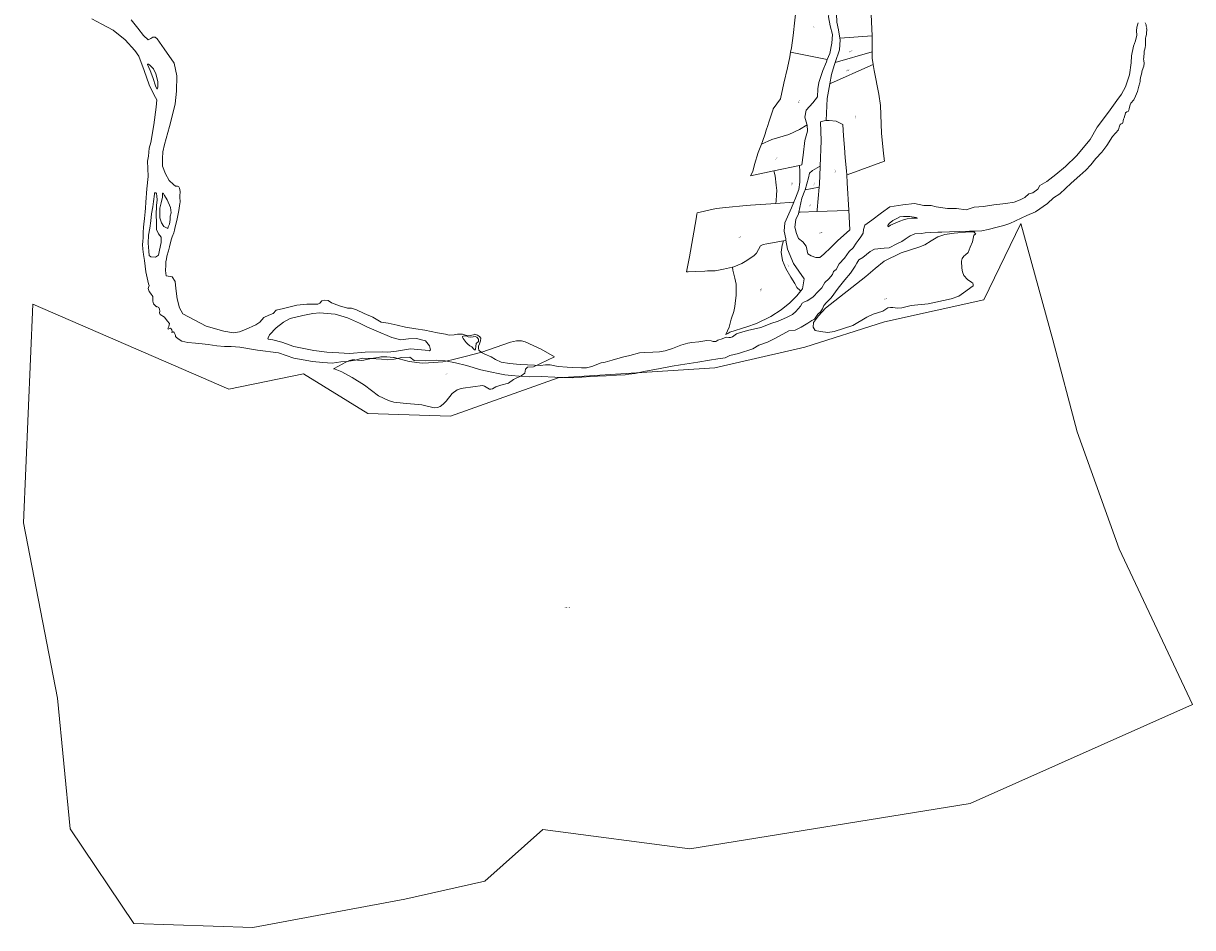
# Model space of a CAD drawing. Header units: metres. Extents: x 347609 to 778661, y 8548087 to 17156749.
# Tile 20 of 49: x 387830 to 389917, y 8576318 to 8577931. Entities that reach past the tile are written whole.
import ezdxf
from ezdxf.enums import TextEntityAlignment as Align

# ---------------------------------------------------------------- set-up
doc = ezdxf.new("R2010")
doc.units = ezdxf.units.M
doc.layers.add('01. RIO', color=7, linetype='Continuous', lineweight=5, true_color=0x2776bb)
doc.layers.add('Predios Rurales', color=90, linetype='Continuous')
doc.layers.add('ZR_LIMA_PSAD56_A_WGS84', color=210, linetype='Continuous')
doc.layers.add('Predios Rurales Nombres', color=7, linetype='Continuous', true_color=0xffffff)
doc.styles.add('ARIAL', font='arial.ttf')
doc.styles.add('MtXpl_MS_Shell_Dlg_2', font='txt')

# ---------------------------------------------------------------- blocks, each defined once
blk = doc.blocks.new('REIORORI')
at = {"layer": '01. RIO', "color": 152, "lineweight": 15, "true_color": 0x2776bb, "flags": 128}
for points in [[(388022.1, 8577938), (388034.1, 8577923.2), (388044.5, 8577909.7), (388052.4, 8577902.1), (388057.1, 8577904.4), (388061.2, 8577906.8), (388065.4, 8577907), (388068.5, 8577903.8), (388081.4, 8577886.3), (388099.3, 8577860.8), (388104, 8577837.8), (388103, 8577810.8), (388101, 8577788.2), (388096.5, 8577770.5), (388090.8, 8577747.6), (388081.5, 8577715.4), (388078.7, 8577702.2), (388077.9, 8577690.2), (388078.4, 8577677), (388083.4, 8577663.3), (388089.9, 8577651.2), (388098, 8577644.1), (388101.6, 8577641.1), (388104.9, 8577641.2), (388107.4, 8577640), (388108.7, 8577637.6), (388109.6, 8577631.5), (388109, 8577623.5), (388109.4, 8577618.4), (388109.9, 8577616.2), (388109.6, 8577612.6), (388108.9, 8577610.3), (388107.1, 8577597.5), (388105.4, 8577588.5), (388103.9, 8577579.5), (388100.9, 8577568.3), (388099.7, 8577562.3), (388098.2, 8577557.8), (388095.6, 8577550.7), (388093.8, 8577545.3), (388090.8, 8577532.8), (388088.8, 8577525.5), (388086.2, 8577516.1), (388085.1, 8577510.7), (388084.1, 8577506.4), (388084, 8577500), (388083.6, 8577490.8), (388084.5, 8577480.9), (388095.5, 8577479.1), (388100.7, 8577471.2), (388101.9, 8577458.4), (388104.2, 8577440), (388108.3, 8577423.9), (388114.7, 8577413.4), (388134.9, 8577402.6), (388155.9, 8577391), (388187.4, 8577382.5), (388205, 8577379.3), (388215.9, 8577381), (388226.5, 8577385.2), (388244.8, 8577393.6), (388251.8, 8577398.5), (388259.1, 8577407), (388267.9, 8577411), (388275.8, 8577413.7), (388281.2, 8577419.8), (388293.9, 8577422.7), (388317.7, 8577428.9), (388335.8, 8577430.8), (388347.7, 8577430.6), (388355.4, 8577430.8), (388358.9, 8577432.4), (388362.9, 8577436.3), (388367.9, 8577437.4), (388373.7, 8577437.2), (388379.9, 8577432.6), (388393.9, 8577427.6), (388408.7, 8577423.2), (388415.3, 8577423.4), (388424.7, 8577420.3), (388438.4, 8577413.6), (388453.8, 8577407.3), (388468.4, 8577398.4), (388481.3, 8577396.7), (388496.8, 8577393), (388512.2, 8577389.6), (388530.3, 8577386.6), (388546.3, 8577384.1), (388568.8, 8577379.5), (388583.6, 8577377.1), (388590.2, 8577375.3), (388598.8, 8577375.5), (388604.5, 8577376.9), (388614, 8577376.8), (388619.1, 8577375.3), (388627.4, 8577374.6), (388633.1, 8577375.5), (388635.6, 8577376.7), (388640.3, 8577375.3), (388643.8, 8577372.7), (388646.2, 8577369.6), (388646.1, 8577365.3), (388643.8, 8577359.7), (388642.2, 8577355.5), (388642.1, 8577352), (388642.6, 8577348.6), (388647.4, 8577344.1), (388653.6, 8577341.5), (388664.8, 8577336.3), (388672.5, 8577331.5), (388683, 8577327.2), (388697.8, 8577324.5), (388716.7, 8577323.1), (388729.9, 8577322.5), (388742.3, 8577321.6), (388752.8, 8577320.9), (388761.7, 8577322.5), (388770.5, 8577322.4), (388784.5, 8577319.4), (388800.3, 8577318.2), (388810.5, 8577317.6), (388825.9, 8577316.7), (388835, 8577317), (388844.5, 8577319), (388861.1, 8577325.6), (388868.1, 8577326.9), (388881.1, 8577330.8), (388899.4, 8577335.9), (388912.3, 8577338.8), (388929.7, 8577343.4), (388938.5, 8577344.4), (388953.3, 8577345.1), (388965.4, 8577345.6), (388975.3, 8577347.4), (388988.4, 8577351.5), (389003.7, 8577357.6), (389016, 8577360.9), (389023, 8577361.9), (389035.5, 8577363.5), (389049.6, 8577365.5), (389057.7, 8577365.2), (389061, 8577363.8), (389065.9, 8577363.8), (389069.3, 8577366.1), (389077.4, 8577368.6), (389084.3, 8577371.4), (389089.2, 8577371.3), (389092, 8577371), (389095.7, 8577372.1), (389102.9, 8577377.6), (389109.7, 8577379.7), (389125, 8577384.4), (389138.8, 8577387.3), (389146, 8577388.7), (389154.1, 8577391.9), (389164.4, 8577395.9), (389177.5, 8577400.4), (389192.3, 8577406.5), (389202.9, 8577411.8), (389209, 8577417.5), (389217.1, 8577426.9), (389219.9, 8577432.2), (389224.4, 8577434.7), (389229, 8577436.4), (389239, 8577443.2), (389249.4, 8577453.9), (389255.3, 8577459.7), (389260.7, 8577469.3), (389267.7, 8577475.7), (389274.2, 8577483.6), (389276.2, 8577488.9), (389280.5, 8577492.6), (389285.9, 8577502.2), (389295.5, 8577512.5), (389304.2, 8577524.5), (389311.2, 8577531.3), (389316.7, 8577539.6), (389320, 8577544.2), (389324.9, 8577550.5), (389328.7, 8577557.2), (389329.7, 8577563.5), (389331.9, 8577571.5), (389344.2, 8577580.4), (389361.7, 8577593.3), (389376.8, 8577603.9), (389399.7, 8577608), (389420.6, 8577609.9), (389437.2, 8577606.5), (389450.2, 8577606.5), (389459, 8577604.3), (389479.3, 8577601.3), (389495.6, 8577601.1), (389512.7, 8577598.7), (389526.8, 8577603.3), (389543.6, 8577604.8), (389562, 8577607.6), (389583.5, 8577610.4), (389598.6, 8577612.5), (389609.1, 8577616.8), (389617.6, 8577621.1), (389624.5, 8577627.4), (389632, 8577629.1), (389640.5, 8577635.9), (389644.4, 8577642.5), (389656.7, 8577649.3), (389672.7, 8577662.1), (389689.9, 8577676.4), (389709.9, 8577695.4), (389734.2, 8577724.5), (389746.9, 8577746.4), (389766.9, 8577773), (389781.9, 8577793.6), (389789.9, 8577805.3), (389797.4, 8577818.1), (389804.6, 8577839.9), (389807.6, 8577860.9), (389807.9, 8577873.5), (389811.8, 8577890.8), (389814.8, 8577900.6), (389817.2, 8577910.5), (389817, 8577918), (389817.2, 8577924.8), (389819.6, 8577932.6)], [(387952.2, 8577939.8), (387970.2, 8577930.1), (387990.1, 8577919.6), (388011.4, 8577902.1), (388028.8, 8577883.2), (388035.7, 8577873.1), (388045.5, 8577847.7), (388054.4, 8577821.6), (388063.6, 8577803.4), (388068.2, 8577795), (388067, 8577781.9), (388062.8, 8577750.5), (388057.1, 8577718.7), (388054.3, 8577708.6), (388053.5, 8577694.3), (388051.7, 8577685.9), (388051.9, 8577672.8), (388052.7, 8577658.5), (388050.5, 8577636.2), (388048.2, 8577612.7), (388047.9, 8577601.8), (388047, 8577595), (388046, 8577583.1), (388044.9, 8577573), (388044.1, 8577567.8), (388043.5, 8577558.4), (388043.5, 8577549.6), (388043.3, 8577542.6), (388042.6, 8577537.2), (388043.3, 8577528.6), (388044, 8577519), (388046.2, 8577508.6), (388048.6, 8577488.3), (388053.3, 8577466.7), (388054.4, 8577463.7), (388053.1, 8577460.3), (388052.7, 8577458.4), (388053, 8577456.4), (388054.6, 8577453.3), (388056.7, 8577449.9), (388060.8, 8577444.2), (388060.7, 8577435.8), (388062.1, 8577431.2), (388067.3, 8577425.6), (388068.2, 8577426.1), (388071.4, 8577424.6), (388072.8, 8577421.6), (388073.2, 8577418.1), (388072.9, 8577415.3), (388074.2, 8577412.1), (388081.6, 8577407.1), (388086.8, 8577400.8), (388090.5, 8577396.1), (388089.5, 8577390.5), (388087.8, 8577387.2), (388088.5, 8577386.2), (388089.7, 8577386.4), (388092, 8577387.7), (388093.8, 8577386.6), (388094.8, 8577384.8), (388095.5, 8577382), (388094.7, 8577380.2), (388095.1, 8577379.9), (388096.7, 8577380.7), (388097.6, 8577381), (388099, 8577379.9), (388100.8, 8577376.5), (388101.6, 8577374.6), (388101.3, 8577372.7), (388102.9, 8577371.1), (388108.2, 8577367.4), (388112.7, 8577364.7), (388123.3, 8577362.4), (388137.3, 8577360.9), (388148.9, 8577359.7), (388159.6, 8577358.7), (388175.2, 8577355.9), (388188.9, 8577354.8), (388200.7, 8577354.8), (388216.1, 8577353.5), (388247.7, 8577348.5), (388285.2, 8577343.6), (388312.9, 8577334.2), (388346.2, 8577328.3), (388364.7, 8577326.6), (388380.9, 8577325.1), (388396.3, 8577327.8), (388407.5, 8577328.1), (388423, 8577330.7), (388434.4, 8577333.9), (388449.9, 8577333.5), (388469, 8577332.4), (388480.7, 8577331.4), (388491.6, 8577332.6), (388505.2, 8577335.3), (388519.5, 8577335.9), (388527.7, 8577330.1), (388548.2, 8577329.2), (388567.9, 8577330.3), (388583, 8577329.6), (388601, 8577325.7), (388621, 8577320.9), (388646.5, 8577313.5), (388666.2, 8577309), (388677.1, 8577306.7), (388689.5, 8577304.2), (388701.1, 8577303.2), (388714.9, 8577302), (388733.3, 8577301.1), (388754.3, 8577301.7), (388778.4, 8577300), (388792.9, 8577299.5), (388810.4, 8577299.1), (388826.6, 8577300), (388842.6, 8577301.4), (388854.6, 8577302), (388869.9, 8577302.8), (388888.5, 8577303.6), (388903.8, 8577304.4), (388910.7, 8577305.5), (388921.7, 8577306.9), (388937.6, 8577310.1), (388966.4, 8577316), (388987.9, 8577319.6), (389002.8, 8577322.2), (389033.9, 8577327.1), (389054.4, 8577330.5), (389069.4, 8577333.1), (389082.6, 8577335), (389086.4, 8577336.8), (389090.7, 8577338.8), (389106.2, 8577342.6), (389131.9, 8577350.9), (389142.6, 8577357.1), (389158.4, 8577362.7), (389169.9, 8577368.5), (389185.8, 8577376.8), (389196.1, 8577383), (389207.3, 8577384), (389218.2, 8577389.4), (389230.2, 8577396.4), (389237.6, 8577401.4), (389241.8, 8577403.6), (389245.5, 8577408.9), (389248.1, 8577412.6), (389252.6, 8577416.7), (389256.2, 8577421.9), (389258.9, 8577428.2), (389263.6, 8577433.4), (389271.6, 8577441.7), (389284.3, 8577458.8), (389296.1, 8577473.9), (389306.3, 8577486.1), (389314.9, 8577498.5), (389317.5, 8577503.7), (389321.5, 8577509.4), (389328.4, 8577513.9), (389341.5, 8577524.3), (389348.9, 8577528.4), (389366.6, 8577530.7), (389375.3, 8577531.1), (389388.9, 8577538.1), (389398.2, 8577542.3), (389403.7, 8577546.3), (389412.7, 8577552.2), (389421, 8577556), (389433.2, 8577556.4), (389439.6, 8577557.7), (389449.2, 8577558.6), (389462.3, 8577559.2), (389469.6, 8577559.2), (389483.1, 8577559.4), (389500.3, 8577560.4), (389518.6, 8577560.8), (389528.7, 8577560.8), (389540.8, 8577561.4), (389552.1, 8577563.6), (389568.4, 8577567.9), (389579.8, 8577571), (389591, 8577574.5), (389620.9, 8577588.9), (389636.3, 8577595.5), (389658.2, 8577610.2), (389668.5, 8577620.3), (389679.8, 8577627.2), (389700.2, 8577646.3), (389715.9, 8577660.3), (389726.3, 8577669.3), (389735.4, 8577679.3), (389744.4, 8577690.5), (389754.7, 8577701.9), (389763.8, 8577713.6), (389773.9, 8577729.8), (389784.6, 8577741.7), (389786.2, 8577746.3), (389787.4, 8577749.9), (389788, 8577751.3), (389789.4, 8577752.2), (389791.7, 8577752.9), (389792.4, 8577754.2), (389793.2, 8577757.6), (389793.7, 8577760.8), (389795.1, 8577762.9), (389796, 8577766.9), (389796.9, 8577768.7), (389797.3, 8577772), (389799.8, 8577773.4), (389802, 8577774.5), (389802.9, 8577776.4), (389803.7, 8577779.2), (389804.1, 8577782), (389805.3, 8577785.9), (389806.9, 8577788.9), (389812, 8577795.1), (389815.3, 8577801.4), (389818.7, 8577809.9), (389819.8, 8577814.6), (389821.2, 8577819.7), (389823, 8577825.2), (389823.2, 8577827.7), (389823.3, 8577831.6), (389823.9, 8577834.1), (389824.5, 8577837.1), (389826, 8577841.1), (389826.8, 8577847.3), (389830.1, 8577855.2), (389830.6, 8577860.7), (389830.1, 8577864.7), (389829.2, 8577868), (389829.7, 8577870.2), (389829.8, 8577873.6), (389830.4, 8577876.5), (389830.4, 8577878.8), (389830.5, 8577881.8), (389831.5, 8577885.2), (389832.5, 8577888.4), (389832.9, 8577892.1), (389832.9, 8577897.6), (389832.8, 8577901.8), (389832.8, 8577905.7), (389833.8, 8577907.1), (389834.6, 8577912.5), (389834.8, 8577916.5), (389835.1, 8577918.3), (389835.4, 8577921.2), (389834.7, 8577922.8), (389835.2, 8577924.2), (389834.3, 8577926.5), (389833.9, 8577928.8), (389832.3, 8577932.2)]]:
    blk.add_lwpolyline(points, dxfattribs=at)
for points in [[(388051.6, 8577858.3), (388056.3, 8577847.6), (388061, 8577834.8), (388066.3, 8577818), (388068.7, 8577814.2), (388069.9, 8577817.8), (388069.8, 8577828), (388066.5, 8577841.7), (388061.9, 8577850.3), (388055.5, 8577856.7), (388053.5, 8577858.9), (388052.3, 8577859)], [(388063.7, 8577627), (388061.9, 8577613.9), (388060.9, 8577603.9), (388058.4, 8577591.6), (388057.1, 8577579.3), (388055.3, 8577566.2), (388053.1, 8577553.4), (388052.8, 8577539.4), (388053.7, 8577525.2), (388054.3, 8577517.6), (388057.5, 8577515.2), (388065.7, 8577514.4), (388070.8, 8577517.7), (388073, 8577526.8), (388076, 8577540.4), (388075.8, 8577549.8), (388070.8, 8577556), (388067.3, 8577564), (388067.2, 8577577.1), (388066.6, 8577589.6), (388067.4, 8577606.4), (388068.4, 8577616.5), (388068, 8577623.4), (388067.2, 8577627.8), (388066.1, 8577629), (388064.7, 8577629.2), (388064, 8577628.8)], [(388078.2, 8577628.8), (388077.9, 8577621.3), (388075.6, 8577611.6), (388073.5, 8577601.9), (388073.5, 8577584.5), (388076.3, 8577575.9), (388080.8, 8577569.1), (388088, 8577565.8), (388088.5, 8577568.5), (388090.8, 8577573.5), (388091.9, 8577581.6), (388091.6, 8577587.4), (388093.4, 8577593.7), (388092.2, 8577603.2), (388086.8, 8577616.9), (388081.9, 8577624.6), (388079.6, 8577628.5)], [(389372.8, 8577570.8), (389375.2, 8577574.3), (389382, 8577579.6), (389388.9, 8577583.2), (389394.1, 8577586.4), (389401.1, 8577587.1), (389412.4, 8577586.9), (389423.3, 8577585), (389425.7, 8577583.8), (389423, 8577583.7), (389415, 8577584), (389407.6, 8577582.5), (389400.8, 8577580.7), (389394.1, 8577578.6), (389386.2, 8577574.8), (389377.9, 8577571.4), (389373.3, 8577568.6), (389372.8, 8577569.9)], [(388266, 8577369), (388269.4, 8577375.5), (388280.9, 8577388.4), (388294.2, 8577398.1), (388306.1, 8577405.1), (388328.8, 8577410.5), (388346.7, 8577414.1), (388358.9, 8577414.8), (388372.4, 8577414.1), (388386.5, 8577412.4), (388408.5, 8577406), (388429.8, 8577396.4), (388443.1, 8577389.8), (388459.8, 8577382.8), (388487.4, 8577371.1), (388503.8, 8577367.1), (388517.6, 8577368.6), (388531.5, 8577369.5), (388547.4, 8577364.9), (388554.9, 8577355.9), (388556.7, 8577348.9), (388554.7, 8577347.2), (388546.9, 8577348.4), (388520.6, 8577350.9), (388496.1, 8577346.7), (388480.3, 8577344.8), (388470.2, 8577345.5), (388440, 8577344.8), (388412.3, 8577342.4), (388392.9, 8577343.6), (388371.4, 8577345.1), (388348.3, 8577347.9), (388312.7, 8577355), (388291.1, 8577363), (388274.9, 8577366.8), (388268, 8577368.2), (388266.6, 8577368.2)], [(388613.5, 8577371.9), (388614.9, 8577369.2), (388620.4, 8577362.2), (388623.3, 8577359.2), (388626.8, 8577355.9), (388630.2, 8577354.3), (388634.2, 8577350.1), (388636.2, 8577348.3), (388636.7, 8577350.1), (388637.3, 8577355.2), (388638.2, 8577360.2), (388642, 8577363.9), (388642.3, 8577368.1), (388639.6, 8577371.9), (388636.4, 8577372.8), (388632.5, 8577372.1), (388628.1, 8577371.9), (388623.7, 8577372.4), (388621.3, 8577373.6), (388617.2, 8577374), (388614.8, 8577373.3), (388613.7, 8577372.6), (388613.6, 8577372.3)]]:
    blk.add_lwpolyline(points, close=True, dxfattribs=at)

msp = doc.modelspace()

# ---------------------------------------------------------------- linework, layer by layer
at = {"layer": 'Predios Rurales', "lineweight": 15}
for points in [[(389199.4, 8577880.3), (389200.9, 8577888), (389204.2, 8577909.7), (389210.2, 8577964.5), (389211.3, 8577988), (389211.6, 8577993.5), (389215.6, 8577992.8), (389231, 8577991.9), (389255.5, 8577993.3), (389273.4, 8577996.2), (389267, 8577943), (389270, 8577927.2), (389274.1, 8577911.7), (389273.1, 8577896.3), (389269.5, 8577877.9), (389264.9, 8577867)], [(389282, 8577933.5), (389281.5, 8577948.4), (389287.9, 8577965.5), (389294, 8577987.2), (389311.5, 8577980.4), (389327.5, 8577974.4), (389338.8, 8577969.1), (389342.7, 8577964.1), (389342.9, 8577959.7), (389345.2, 8577909.1), (389287.4, 8577904.9), (389284.7, 8577919.9)], [(389279.2, 8577861.9), (389286.6, 8577884.5), (389287.9, 8577902.3), (389287.4, 8577904.9), (389345.2, 8577909.1), (389345, 8577880.7)], [(389147.5, 8577716.2), (389149.4, 8577721), (389153.8, 8577734.6), (389155.8, 8577740.7), (389158.6, 8577749.4), (389160.6, 8577755.5), (389161.2, 8577757.3), (389168.1, 8577778.6), (389168.3, 8577779.3), (389181.2, 8577796.8), (389181.3, 8577797), (389187.4, 8577824.6), (389193.6, 8577852.4), (389197.9, 8577872.1), (389199.4, 8577880.3), (389264.9, 8577867), (389263.3, 8577863.1), (389256.7, 8577847.7), (389250, 8577825.8), (389247.8, 8577814.8), (389247.4, 8577800.7), (389238.8, 8577789.6), (389227.2, 8577776.4), (389224.8, 8577764), (389228.6, 8577751.5), (389228.7, 8577750.3), (389215, 8577742.3), (389196.3, 8577733.4), (389166.1, 8577724.6)], [(389272.2, 8577840.1), (389277.2, 8577856.1), (389279.2, 8577861.9), (389345, 8577880.7), (389344.9, 8577869.7), (389346.9, 8577858.2), (389342.6, 8577856.3), (389270.4, 8577824.3), (389269.3, 8577823.8)], [(389262.6, 8577758.1), (389262.6, 8577758.4), (389264.5, 8577797.4), (389269.3, 8577823.8), (389270.4, 8577824.3), (389342.6, 8577856.3), (389346.9, 8577858.2), (389348.8, 8577847.3), (389357.2, 8577805.4), (389359.6, 8577785.1), (389361.6, 8577735.8), (389365.1, 8577699.6), (389367, 8577685.9), (389300.2, 8577661.5), (389299.5, 8577661.3), (389298.9, 8577668.3), (389296.9, 8577691.5), (389295.4, 8577709.9), (389293.9, 8577731), (389292.5, 8577751.2), (389280.5, 8577757.3), (389268.3, 8577758.5)], [(389128.1, 8577659.4), (389132.1, 8577667.5), (389135.2, 8577679.9), (389141.6, 8577701), (389147.5, 8577716.2), (389166.1, 8577724.6), (389196.3, 8577733.4), (389215, 8577742.3), (389228.7, 8577750.3), (389229.5, 8577738.9), (389224.9, 8577722.4), (389221.6, 8577696.5), (389219.6, 8577679.4), (389215.4, 8577678.2), (389169.4, 8577668.3)], [(389246.7, 8577596), (389246.9, 8577598.8), (389250.3, 8577639.5), (389250.8, 8577644.8), (389252.1, 8577676), (389252.1, 8577677), (389253.7, 8577721.9), (389252.6, 8577755.8), (389259.2, 8577757.9), (389262.6, 8577758.1), (389268.3, 8577758.5), (389280.5, 8577757.3), (389292.5, 8577751.2), (389293.9, 8577731), (389295.4, 8577709.9), (389296.9, 8577691.5), (389298.9, 8577668.3), (389299.5, 8577661.3), (389300.6, 8577647.2), (389303.3, 8577598.1), (389300.2, 8577597.9)], [(389173.9, 8577642.8), (389171.9, 8577659.6), (389169.4, 8577668.3), (389215.4, 8577678.2), (389215.6, 8577667.3), (389216.1, 8577648.3), (389213.9, 8577635), (389208, 8577619.4), (389205, 8577612.4), (389204.8, 8577612.4), (389173, 8577610.3), (389173.4, 8577614.7), (389174.5, 8577625.6), (389174.7, 8577633.5)], [(389225.2, 8577634.3), (389231.3, 8577656.1), (389233, 8577664), (389238.5, 8577669.2), (389250.9, 8577676.3), (389252.1, 8577677), (389252.1, 8577676), (389250.8, 8577644.8), (389250.3, 8577639.5), (389225.6, 8577634.4)], [(389214.2, 8577594.8), (389219.3, 8577619.9), (389225, 8577633.5), (389225.2, 8577634.3), (389225.6, 8577634.4), (389250.3, 8577639.5), (389246.9, 8577598.8), (389246.7, 8577596), (389216.4, 8577594.9)], [(389013.3, 8577488.2), (389018.8, 8577514.8), (389030.9, 8577582.9), (389032.3, 8577591.1), (389032.8, 8577593.7), (389066.3, 8577601.3), (389083.7, 8577603), (389119.9, 8577606.7), (389127.6, 8577607.2), (389173, 8577610.3), (389204.8, 8577612.4), (389205, 8577612.4), (389200.8, 8577602.6), (389189.2, 8577575.4), (389188.1, 8577560.6), (389190.7, 8577547.2), (389191.1, 8577544.6), (389190.9, 8577544.5), (389186.9, 8577543.8), (389157.1, 8577538.1), (389150.6, 8577537), (389145.6, 8577534.3), (389138.5, 8577521.4), (389134.5, 8577517.2), (389121.3, 8577508.5), (389112.5, 8577503.2), (389098.1, 8577497.3), (389095.6, 8577496.7), (389085, 8577494), (389079.4, 8577493), (389064.8, 8577490.2), (389063.2, 8577490.1), (389059.1, 8577490), (389054.9, 8577489.8), (389050.8, 8577489.7), (389046.6, 8577489.5), (389030.1, 8577488.9), (389016.4, 8577488.4)], [(389214.2, 8577594.8), (389216.4, 8577594.9), (389246.7, 8577596), (389300.2, 8577597.9), (389303.3, 8577598.1), (389305.1, 8577563.1), (389283.3, 8577543.4), (389271.5, 8577531.6), (389259, 8577519.9), (389251.3, 8577513.9), (389244.4, 8577513.5), (389236, 8577516.5), (389229.9, 8577520.6), (389227, 8577534.2), (389221.4, 8577541.5), (389213.3, 8577547.9), (389209.7, 8577556.8), (389207.2, 8577567.7), (389208.9, 8577581.4), (389213.5, 8577591.6)], [(389277.1, 8577381.5), (389265.6, 8577379.7), (389252.7, 8577381.6), (389243.3, 8577383.8), (389239.7, 8577389.6), (389240.4, 8577397.7), (389249.4, 8577409.5), (389261.8, 8577423.6), (389333.5, 8577479.6), (389350.2, 8577494.4), (389366.2, 8577507.3), (389396.6, 8577522), (389428.1, 8577532), (389439.2, 8577536.1), (389450.4, 8577543.6), (389462.2, 8577550.4), (389474.8, 8577554.6), (389491.6, 8577557.4), (389518.2, 8577559.5), (389527.3, 8577559), (389529.9, 8577555.6), (389530, 8577555.5), (389529.6, 8577555.3), (389526.5, 8577553.6), (389524.3, 8577542), (389520.2, 8577532), (389516.3, 8577522.6), (389511.8, 8577518.5), (389508.5, 8577516.3), (389505.4, 8577512), (389504.6, 8577507.2), (389504.9, 8577495), (389506.3, 8577488.2), (389508.8, 8577481.8), (389515.4, 8577474.3), (389522.7, 8577469.4), (389524.5, 8577467.7), (389525.4, 8577465.5), (389525.1, 8577463.5), (389508, 8577450.5), (389499.9, 8577444.5), (389486.3, 8577439.9), (389444.7, 8577431.4), (389414.8, 8577428.3), (389398.1, 8577424), (389390.5, 8577423.2), (389381.8, 8577424.5), (389377.9, 8577424.4), (389373.2, 8577423.8), (389364.3, 8577417.8), (389346.8, 8577412.4), (389335.2, 8577407.3), (389310.2, 8577392.2)], [(389102.4, 8577446.5), (389102, 8577466.2), (389099.8, 8577476.7), (389096.5, 8577491.4), (389095.6, 8577496.7), (389098.1, 8577497.3), (389112.5, 8577503.2), (389121.3, 8577508.5), (389134.5, 8577517.2), (389138.5, 8577521.4), (389145.6, 8577534.3), (389150.6, 8577537), (389157.1, 8577538.1), (389186.9, 8577543.8), (389186.9, 8577543.5), (389184.5, 8577535.6), (389182.4, 8577523), (389185.2, 8577508.3), (389191.1, 8577494), (389199.7, 8577478.8), (389206.7, 8577467.2), (389210.8, 8577460), (389216.5, 8577455.1), (389217.6, 8577454.1), (389210.3, 8577445.6), (389197.8, 8577433), (389182.8, 8577420.4), (389164, 8577408.4), (389138.8, 8577395.9), (389121, 8577390.3), (389091.2, 8577380.6), (389087.1, 8577378.4), (389083.5, 8577376.3), (389089.5, 8577389.7), (389093.5, 8577403.6), (389098, 8577417.4), (389100, 8577426.2), (389100.4, 8577431.8)], [(389186.9, 8577543.8), (389190.9, 8577544.5), (389191.1, 8577544.6), (389193.9, 8577528.5), (389204.6, 8577503.1), (389223.9, 8577476), (389220.6, 8577457.7), (389217.6, 8577454.1), (389216.5, 8577455.1), (389210.8, 8577460), (389206.7, 8577467.2), (389199.7, 8577478.8), (389191.1, 8577494), (389185.2, 8577508.3), (389182.4, 8577523), (389184.5, 8577535.6), (389186.9, 8577543.5)], [(388439, 8577285.8), (388416.6, 8577299.5), (388398.5, 8577309.5), (388386.3, 8577314.4), (388383.2, 8577315.1), (388392.4, 8577319.8), (388405.6, 8577327), (388411.8, 8577329.8), (388416.9, 8577331.1), (388421.3, 8577331), (388426.2, 8577330.7), (388432.9, 8577330.2), (388437.7, 8577330.6), (388450.9, 8577333.3), (388463.1, 8577335.6), (388468, 8577336.7), (388474, 8577336.8), (388478.5, 8577336.4), (388490.7, 8577335.1), (388491.7, 8577335.1), (388518.4, 8577328), (388541.6, 8577325.4), (388553, 8577325.7), (388578.5, 8577327.8), (388594.4, 8577331.2), (388618.3, 8577337), (388648.3, 8577345.1), (388699.4, 8577362.5), (388710.3, 8577364.9), (388719, 8577364.9), (388725.8, 8577363.2), (388754.1, 8577350.1), (388778.1, 8577336.3), (388740.2, 8577318.8), (388729.8, 8577318.2), (388725.9, 8577314.6), (388724.7, 8577307.6), (388718.4, 8577302.5), (388704.8, 8577296), (388696, 8577289.5), (388682.3, 8577286.1), (388673.1, 8577282.9), (388670.1, 8577281), (388667.1, 8577279.7), (388664.3, 8577278.8), (388661.9, 8577278.8), (388653.2, 8577284.1), (388649.2, 8577285.6), (388615.1, 8577280.7), (388611.3, 8577280), (388604.4, 8577277.7), (388595.3, 8577270.9), (388584.5, 8577257.6), (388579, 8577252.2), (388573.8, 8577248.2), (388569.3, 8577246.2), (388563.4, 8577245.5), (388540.9, 8577250.7), (388508.1, 8577254), (388491.3, 8577255.7), (388481.4, 8577258.6), (388463.6, 8577266.8)]]:
    msp.add_lwpolyline(points, close=True, dxfattribs=at)
at = {"layer": 'ZR_LIMA_PSAD56_A_WGS84', "linetype": 'Continuous', "lineweight": 15, "flags": 128}
msp.add_lwpolyline([(389667.3, 8577366.6), (389711.2, 8577202.8), (389786, 8576993.7), (389917, 8576716.5), (389520.2, 8576539.5), (389019.3, 8576458.6), (388757.3, 8576493.3), (388653.3, 8576400.9), (388511, 8576369), (388239.5, 8576318.2), (388026.9, 8576325.6), (387913.5, 8576494.4), (387891, 8576727.6), (387829.9, 8577040.5), (387846.6, 8577430.7), (388196.4, 8577278.9), (388330, 8577306.5), (388444.6, 8577235.7), (388592.5, 8577230.6), (388784.3, 8577299.3), (389064, 8577316.9), (389225.1, 8577353.5), (389367.1, 8577398.8), (389544.3, 8577438.3), (389610.2, 8577574.4), (389667.3, 8577366.6)], close=True, dxfattribs=at)

# ---------------------------------------------------------------- block references
msp.add_blockref('REIORORI', (0, 0))

# ---------------------------------------------------------------- texts
at = {"layer": 'Predios Rurales Nombres', "color": 251, "true_color": 0x636466, "style": 'ARIAL'}
for s, rotation, p in [('12372', 88.0306, (389242.3, 8577920.9)), ('017605', 19.3267, (389303.9, 8577879.4)), ('017606', 24.8308, (389298.6, 8577845.2)), ('12374', 66.3966, (389214.4, 8577789)), ('12388', -82.635, (389313.6, 8577767.9)), ('12375', 31.9402, (389171.9, 8577688)), ('12384', 91.0577, (389280.1, 8577665.6)), ('12488', 79.052, (389202.3, 8577641.3)), ('12386', 68.7047, (389241.4, 8577641.8)), ('12385', 67.3116, (389233.7, 8577603.4)), ('12383', 21.7052, (389250.9, 8577555.7)), ('12379', 23.8746, (389106.1, 8577547.8)), ('12426', -65.7582, (389192.2, 8577502.3)), ('12382', 65.8237, (389146.2, 8577452.7)), ('11752', 25.27, (389366.9, 8577437.6)), ('11751', 6.7985, (388583.4, 8577304.1))]:
    msp.add_text(s, height=1.5, rotation=rotation, dxfattribs=at).set_placement(p, align=Align.BOTTOM_LEFT)
at = {"layer": 'ZR_LIMA_PSAD56_A_WGS84', "color": 0, "style": 'MtXpl_MS_Shell_Dlg_2'}
msp.add_text('21310615', height=1.5, dxfattribs=at).set_placement((388795.9, 8576888.5))

doc.saveas('drawing.dxf')
